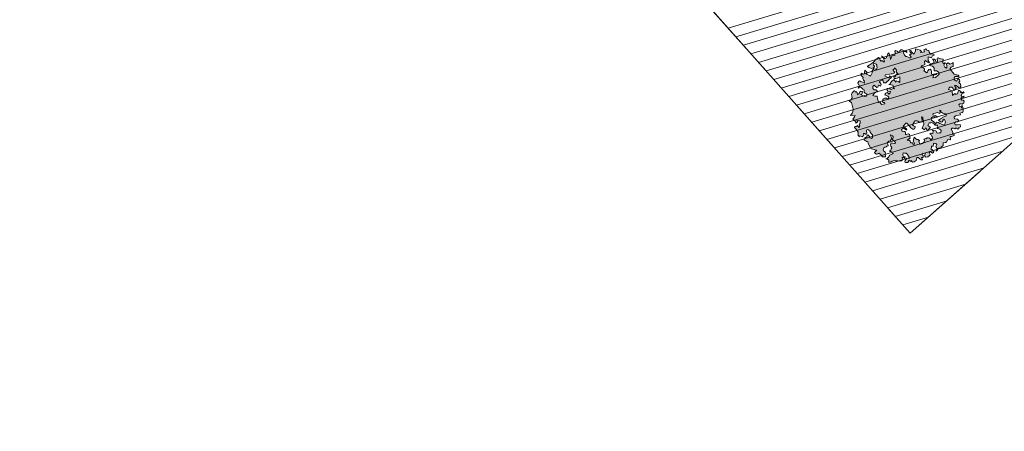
# Model space of a CAD drawing. Header units: centimetres. Extents: x 843425950 to 843478602, y 588811213 to 588851397.
# Tile 22 of 89: x 843444543 to 843445902, y 588828136 to 588828704. Entities that reach past the tile are written whole.
import ezdxf

# ---------------------------------------------------------------- set-up
doc = ezdxf.new("R2010")
doc.units = ezdxf.units.CM
doc.header["$MEASUREMENT"] = 0
for name, pattern in [('3', [1, 0.5, -0.5]), ('CENTER', [50.8, 31.75, -6.35, 6.35, -6.35]), ('DASH2', [19.05, 12.7, -6.35])]:
    doc.linetypes.add(name, pattern=pattern)
doc.layers.get('0').update_dxf_attribs({"lineweight": 5})
for name, color, linetype, lineweight in [('0-hatch', 8, 'Continuous', 5), ('0-LINIA CIENKA', 8, 'Continuous', 9), ('wymiarowanie', 123, 'Continuous', 5)]:
    doc.layers.add(name, color=color, linetype=linetype, lineweight=lineweight)
doc.layers.add('granica działki', color=7, linetype='3', lineweight=50, true_color=0xeb0000)
doc.layers.add('ZTOŚ', color=7, linetype='CENTER', lineweight=13, true_color=0x45750b)
picture_1 = doc.add_image_def('image1.jpg', size_in_pixel=(6614, 4677))

# ---------------------------------------------------------------- blocks, each defined once
blk = doc.blocks.new('A$C51A627E3')
h = blk.add_hatch(color=256)
h.dxf.hatch_style = 1
h.paths.add_polyline_path([(-3.83, -3.278), (-3.997, -3.185), (-4.072, -3.092), (-4.128, -3.017), (-4.221, -2.942), (-4.24, -2.868), (-4.463, -2.775), (-4.556, -2.756), (-4.631, -2.738), (-4.724, -2.626), (-4.724, -2.589), (-4.668, -2.57), (-4.631, -2.514), (-4.649, -2.383), (-4.724, -2.253), (-4.612, -2.309), (-4.575, -2.309), (-4.463, -2.291), (-4.426, -2.309), (-4.295, -2.235), (-4.258, -2.253), (-4.128, -2.291), (-4.016, -2.309), (-3.942, -2.309), (-3.904, -2.253), (-3.96, -2.141), (-4.016, -2.03), (-4.034, -1.955), (-3.942, -2.011), (-3.792, -1.918), (-3.699, -1.899), (-3.699, -1.88), (-3.681, -1.806), (-3.681, -1.732), (-3.606, -1.62), (-3.457, -1.526), (-3.401, -1.638), (-3.289, -1.75), (-3.252, -1.787), (-3.177, -1.768), (-3.158, -1.62), (-3.177, -1.471), (-3.215, -1.433), (-3.215, -1.359), (-3.103, -1.34), (-3.028, -1.303), (-3.01, -1.265), (-2.972, -1.228), (-2.972, -1.173), (-3.028, -1.042), (-3.066, -0.967), (-3.121, -1.154), (-3.14, -1.191), (-3.177, -1.247), (-3.233, -1.284), (-3.401, -1.359), (-3.513, -1.303), (-3.606, -1.284), (-3.736, -1.303), (-3.755, -1.415), (-3.83, -1.545), (-3.942, -1.507), (-4.034, -1.507), (-4.128, -1.433), (-4.221, -1.433), (-4.389, -1.526), (-4.426, -1.601), (-4.389, -1.713), (-4.37, -1.787), (-4.426, -1.88), (-4.501, -1.899), (-4.631, -2.104), (-4.668, -2.085), (-4.743, -2.011), (-4.817, -1.955), (-4.854, -1.899), (-4.799, -1.843), (-4.78, -1.806), (-4.817, -1.62), (-4.854, -1.471), (-4.948, -1.471), (-5.06, -1.433), (-5.116, -1.265), (-5.097, -1.228), (-5.078, -1.191), (-4.985, -1.191), (-4.891, -1.191), (-4.817, -1.191), (-4.891, -1.098), (-4.948, -0.986), (-5.022, -0.893), (-5.06, -0.818), (-5.078, -0.781), (-5.097, -0.725), (-4.966, -0.188), (-4.891, -0.169), (-4.891, -0.151), (-4.948, -0.039), (-4.966, 0.054), (-5.004, 0.129), (-5.022, 0.221), (-4.891, 0.277), (-4.817, 0.315), (-4.799, 0.24), (-4.724, 0.203), (-4.668, 0.259), (-4.556, 0.333), (-4.501, 0.315), (-4.482, 0.203), (-4.501, 0.073), (-4.538, 0.017), (-4.482, -0.133), (-4.37, -0.114), (-4.332, -0.077), (-4.221, 0.054), (-4.202, 0.221), (-4.184, 0.408), (-4.128, 0.445), (-4.165, 0.576), (-4.184, 0.613), (-4.221, 0.669), (-4.276, 0.688), (-4.37, 0.65), (-4.482, 0.482), (-4.593, 0.427), (-4.631, 0.501), (-4.631, 0.576), (-4.687, 0.632), (-4.724, 0.65), (-4.78, 0.52), (-4.836, 0.501), (-4.91, 0.52), (-4.985, 0.538), (-5.022, 0.632), (-5.116, 0.743), (-5.152, 0.762), (-5.152, 0.688), (-5.152, 0.892), (-5.097, 0.93), (-4.966, 1.06), (-4.948, 1.228), (-4.91, 1.358), (-4.948, 1.564), (-4.854, 1.6), (-4.78, 1.545), (-4.668, 1.526), (-4.631, 1.507), (-4.668, 1.302), (-4.519, 1.358), (-4.463, 1.47), (-4.332, 1.526), (-4.184, 1.656), (-4.258, 1.75), (-4.351, 1.806), (-4.389, 1.88), (-4.389, 1.75), (-4.538, 1.731), (-4.593, 1.768), (-4.538, 1.824), (-4.519, 1.973), (-4.556, 2.122), (-4.556, 2.197), (-4.332, 2.253), (-4.221, 2.29), (-4.332, 2.439), (-4.482, 2.551), (-4.501, 2.569), (-4.276, 2.607), (-4.128, 2.7), (-3.96, 2.812), (-3.923, 2.924), (-3.699, 3.352), (-3.736, 3.501), (-3.774, 3.576), (-3.55, 3.539), (-3.383, 3.595), (-3.289, 3.743), (-3.233, 3.855), (-3.103, 3.911), (-3.01, 3.93), (-2.86, 3.948), (-2.823, 3.893), (-2.842, 3.762), (-2.749, 3.762), (-2.768, 3.706), (-2.842, 3.539), (-2.823, 3.464), (-2.842, 3.483), (-2.749, 3.483), (-2.693, 3.464), (-2.543, 3.539), (-2.451, 3.539), (-2.376, 3.427), (-2.376, 3.389), (-2.562, 3.259), (-2.674, 3.333), (-2.581, 3.147), (-2.525, 2.98), (-2.357, 2.886), (-2.245, 2.924), (-2.227, 3.035), (-2.283, 3.166), (-2.283, 3.278), (-2.171, 3.427), (-2.19, 3.539), (-2.227, 3.781), (-2.32, 3.874), (-2.432, 3.855), (-2.432, 3.893), (-2.245, 3.948), (-2.209, 4.042), (-2.19, 4.098), (-2.209, 4.135), (-2.171, 4.246), (-1.984, 4.265), (-1.91, 4.246), (-1.892, 4.154), (-1.724, 3.799), (-1.705, 3.948), (-1.65, 3.967), (-1.631, 4.079), (-1.594, 4.228), (-1.5, 4.265), (-1.519, 4.507), (-1.519, 4.526), (-1.388, 4.675), (-1.295, 4.489), (-1.258, 4.433), (-0.979, 4.657), (-0.979, 4.563), (-0.979, 4.414), (-0.979, 4.358), (-1.127, 4.302), (-0.979, 4.023), (-0.96, 3.948), (-0.662, 4.06), (-0.55, 4.172), (-0.308, 4.246), (-0.251, 4.116), (-0.159, 4.042), (-0.028, 4.116), (0.009, 4.19), (0.065, 4.284), (0.083, 4.377), (0.065, 4.507), (0.009, 4.582), (-0.065, 4.563), (-0.121, 4.545), (-0.14, 4.471), (-0.14, 4.358), (-0.159, 4.34), (-0.251, 4.321), (-0.457, 4.358), (-0.531, 4.526), (-0.568, 4.601), (-0.606, 4.731), (-0.587, 4.75), (-0.401, 4.731), (-0.121, 4.675), (0.047, 4.675), (0.345, 4.713), (0.531, 4.694), (0.624, 4.675), (0.661, 4.563), (0.624, 4.507), (0.568, 4.414), (0.568, 4.321), (0.68, 4.302), (0.68, 4.154), (0.717, 4.042), (0.773, 4.079), (0.904, 4.358), (0.904, 4.619), (0.959, 4.358), (0.978, 4.265), (1.053, 4.209), (1.127, 4.209), (1.221, 4.265), (1.221, 4.246), (1.425, 4.377), (1.556, 4.377), (1.463, 4.135), (1.407, 4.06), (1.276, 3.874), (1.705, 4.079), (1.705, 3.986), (1.798, 3.874), (1.966, 4.042), (2.022, 4.135), (2.133, 4.154), (2.189, 4.004), (2.189, 3.948), (2.245, 3.837), (2.376, 3.893), (2.506, 3.893), (2.562, 3.874), (2.618, 3.743), (2.711, 3.557), (2.786, 3.539), (2.786, 3.501), (2.767, 3.427), (2.748, 3.371), (2.711, 3.464), (2.599, 3.595), (2.506, 3.539), (2.45, 3.389), (2.431, 3.259), (2.45, 3.166), (2.506, 3.128), (2.562, 2.998), (2.599, 2.886), (2.674, 2.812), (2.748, 2.83), (2.804, 3.091), (2.842, 3.054), (2.935, 2.998), (2.972, 3.203), (2.99, 3.333), (3.084, 3.278), (3.065, 3.072), (3.084, 3.017), (3.102, 2.868), (3.363, 2.961), (3.513, 3.11), (3.605, 2.924), (3.717, 2.756), (3.736, 2.607), (3.624, 2.588), (3.774, 2.476), (3.904, 2.402), (3.978, 2.551), (4.183, 2.513), (4.164, 2.421), (4.183, 2.346), (4.276, 2.234), (4.183, 2.122), (4.183, 2.01), (4.164, 1.917), (4.314, 1.824), (4.37, 1.712), (4.351, 1.656), (4.295, 1.638), (4.202, 1.675), (4.072, 1.638), (4.016, 1.6), (3.96, 1.712), (3.848, 1.862), (3.661, 1.638), (3.643, 1.526), (3.661, 1.47), (3.549, 1.433), (3.494, 1.564), (3.475, 1.768), (3.363, 1.787), (3.233, 1.6), (3.196, 1.564), (3.084, 1.6), (2.972, 1.675), (2.842, 1.656), (2.935, 1.395), (2.916, 1.284), (2.86, 1.228), (2.748, 1.191), (2.804, 1.097), (2.823, 0.948), (2.935, 0.93), (3.046, 0.986), (3.177, 1.005), (3.289, 0.93), (3.289, 0.836), (3.215, 0.706), (3.084, 0.557), (3.14, 0.482), (3.215, 0.445), (3.289, 0.371), (3.401, 0.333), (3.438, 0.315), (3.382, 0.24), (3.27, 0.296), (3.177, 0.389), (2.954, 0.24), (3.14, 0.129), (3.401, 0.11), (3.568, 0.11), (3.643, 0.221), (3.643, 0.333), (3.587, 0.501), (3.494, 0.557), (3.438, 0.632), (3.587, 0.78), (3.605, 0.892), (3.605, 1.023), (3.513, 1.153), (3.438, 1.284), (3.605, 1.265), (3.774, 1.191), (3.904, 1.153), (3.997, 1.395), (4.016, 1.47), (4.109, 1.358), (4.146, 1.228), (4.072, 1.116), (4.127, 1.005), (4.22, 1.079), (4.295, 1.209), (4.425, 1.228), (4.5, 1.097), (4.556, 1.005), (4.687, 0.855), (4.463, 0.632), (4.5, 0.501), (4.593, 0.538), (4.631, 0.482), (4.5, 0.482), (4.389, 0.427), (4.332, 0.259), (4.37, 0.091), (4.425, 0.073), (4.519, 0.203), (4.631, 0.352), (4.779, 0.333), (4.817, 0.203), (4.835, 0.147), (5.059, 0.054), (5.152, 0.073), (4.91, -0.188), (4.798, -0.133), (4.742, -0.114), (4.556, -0.133), (4.537, -0.744), (4.631, -0.893), (4.668, -0.93), (4.723, -1.042), (4.723, -1.117), (4.687, -1.191), (4.631, -1.117), (4.481, -0.948), (4.332, -0.967), (4.314, -0.967), (4.22, -1.135), (4.22, -1.154), (4.239, -1.209), (4.295, -1.321), (4.314, -1.321), (4.5, -1.247), (4.537, -1.265), (4.556, -1.415), (4.5, -1.526), (4.463, -1.526), (4.351, -1.545), (4.37, -1.657), (4.389, -1.713), (4.276, -1.899), (4.239, -1.899), (4.164, -2.03), (4.109, -1.955), (4.053, -1.843), (4.034, -1.713), (3.978, -1.564), (3.904, -1.507), (3.885, -1.657), (3.866, -1.732), (3.848, -1.75), (3.774, -1.75), (3.605, -1.787), (3.624, -1.564), (3.624, -1.433), (3.513, -1.321), (3.419, -1.321), (3.289, -1.415), (3.345, -1.507), (3.419, -1.676), (3.419, -1.713), (3.196, -2.03), (3.233, -2.011), (3.457, -2.03), (3.475, -2.104), (3.531, -2.16), (3.605, -2.197), (3.866, -2.048), (3.922, -2.104), (3.96, -2.272), (3.885, -2.291), (4.072, -2.439), (4.127, -2.402), (4.09, -2.514), (4.016, -2.495), (3.885, -2.439), (3.774, -2.514), (3.736, -2.644), (3.904, -2.719), (3.811, -2.756), (3.699, -2.681), (3.568, -2.681), (3.513, -2.85), (3.605, -2.924), (3.605, -3.054), (3.494, -3.148), (3.326, -3.129), (3.27, -3.036), (3.196, -2.961), (3.065, -2.98), (3.009, -3.166), (3.251, -3.222), (3.233, -3.278), (3.046, -3.315), (3.196, -3.427), (3.177, -3.427), (2.99, -3.632), (2.842, -3.707), (2.823, -3.632), (2.674, -3.576), (2.656, -3.576), (2.618, -3.707), (2.599, -3.707), (2.339, -3.557), (2.227, -3.501), (2.059, -3.501), (1.984, -3.632), (2.152, -3.837), (2.152, -4.024), (2.152, -4.042), (2.022, -4.005), (1.891, -3.893), (1.761, -3.893), (1.686, -4.042), (1.816, -4.191), (2.022, -4.322), (1.928, -4.489), (1.78, -4.433), (1.686, -4.527), (1.593, -4.471), (1.593, -4.396), (1.574, -4.303), (1.425, -4.284), (1.369, -4.172), (1.295, -4.098), (1.183, -4.098), (1.127, -4.34), (1.09, -4.414), (0.978, -4.508), (1.071, -4.62), (1.053, -4.675), (0.866, -4.62), (0.773, -4.601), (0.68, -4.527), (0.587, -4.694), (0.531, -4.75), (0.438, -4.601), (0.363, -4.583), (0.102, -4.675), (0.009, -4.62), (-0.14, -4.527), (-0.27, -4.694), (-0.494, -4.694), (-0.494, -4.731), (-0.624, -4.657), (-0.848, -4.545), (-0.904, -4.675), (-1.035, -4.657), (-0.866, -4.527), (-0.829, -4.433), (-0.792, -4.34), (-0.643, -4.266), (-0.624, -4.154), (-0.736, -4.024), (-0.792, -4.024), (-0.96, -4.154), (-1.053, -4.061), (-1.295, -4.266), (-1.202, -4.34), (-1.277, -4.414), (-1.183, -4.489), (-1.295, -4.583), (-1.407, -4.583), (-1.463, -4.34), (-1.594, -4.359), (-1.65, -4.527), (-1.761, -4.545), (-1.91, -4.545), (-2.078, -4.414), (-2.041, -4.266), (-1.873, -4.191), (-2.022, -4.024), (-2.171, -4.079), (-2.153, -4.191), (-2.245, -4.303), (-2.357, -4.21), (-2.432, -4.414), (-2.507, -4.34), (-2.525, -4.247), (-2.581, -4.024), (-2.674, -3.949), (-2.879, -4.098), (-2.972, -4.079), (-3.084, -4.079), (-3.196, -4.005), (-3.196, -3.837), (-3.271, -3.874), (-3.327, -3.651), (-3.364, -3.707), (-3.531, -3.763), (-3.662, -3.632), (-3.681, -3.539), (-3.587, -3.483), (-3.345, -3.427), (-3.233, -3.557), (-3.158, -3.557), (-3.158, -3.539), (-3.103, -3.222), (-3.084, -3.054), (-3.215, -2.961), (-3.271, -2.85), (-3.419, -2.98), (-3.494, -3.222), (-3.364, -3.222), (-3.494, -3.334), (-3.587, -3.092), (-3.699, -3.278)])
h.paths.add_polyline_path([(-1.631, 1.321), (-1.892, 1.489), (-1.854, 1.675), (-1.966, 1.75), (-1.817, 2.066), (-1.686, 2.271), (-1.817, 2.402), (-1.929, 2.569), (-1.724, 2.607), (-1.538, 2.588), (-1.425, 2.532), (-1.388, 2.551), (-1.388, 2.738), (-1.5, 2.849), (-1.519, 3.017), (-1.407, 3.147), (-1.258, 3.147), (-1.239, 3.017), (-1.221, 2.849), (-1.109, 2.812), (-0.96, 2.905), (-0.941, 2.849), (-0.904, 2.719), (-0.736, 2.812), (-0.718, 2.868), (-0.736, 3.035), (-0.68, 3.091), (-0.438, 2.998), (-0.382, 2.98), (-0.512, 2.774), (-0.364, 2.644), (-0.326, 2.644), (-0.196, 2.625), (-0.065, 2.625), (0.102, 2.663), (0.102, 2.681), (0.27, 2.663), (0.326, 2.644), (0.289, 2.774), (0.289, 2.868), (0.158, 2.793), (0.083, 2.868), (-0.028, 3.147), (0.083, 3.184), (0.363, 2.98), (0.512, 2.905), (0.568, 2.83), (0.792, 2.756), (0.829, 2.924), (0.848, 3.072), (1.015, 3.035), (1.071, 3.072), (1.071, 3.091), (1.071, 2.942), (1.071, 2.83), (0.959, 2.756), (0.923, 2.551), (0.923, 2.513), (0.959, 2.439), (0.81, 2.588), (0.587, 2.476), (0.55, 2.607), (0.419, 2.439), (0.531, 2.327), (0.643, 2.271), (0.754, 2.253), (0.885, 2.197), (0.55, 1.843), (0.512, 1.992), (0.456, 2.141), (0.326, 2.085), (0.345, 2.346), (0.289, 2.383), (0.083, 2.402), (-0.177, 2.327), (-0.27, 2.346), (-0.047, 2.085), (-0.084, 1.992), (-0.121, 1.936), (-0.14, 1.75), (-0.215, 1.843), (-0.401, 1.898), (-0.42, 2.048), (-0.457, 2.104), (-0.606, 2.178), (-0.662, 2.141), (-0.699, 2.048), (-0.718, 1.992), (-0.606, 1.843), (-0.568, 1.806), (-0.643, 1.731), (-0.699, 1.75), (-0.81, 1.731), (-0.81, 1.843), (-0.829, 1.917), (-0.941, 1.973), (-1.035, 1.973), (-1.127, 1.898), (-1.09, 1.88), (-1.016, 1.712), (-0.997, 1.675), (-0.979, 1.545), (-1.165, 1.433), (-1.183, 1.507), (-1.202, 1.619), (-1.258, 1.656), (-1.314, 1.694), (-1.425, 1.731), (-1.519, 1.731), (-1.538, 1.712), (-1.65, 1.638), (-1.686, 1.545), (-1.594, 1.451), (-1.594, 1.414)], flags=16)
h.paths.add_polyline_path([(-2.115, -1.433), (-2.022, -1.489), (-1.948, -1.582), (-1.929, -1.676), (-1.948, -1.694), (-2.059, -1.824), (-2.022, -1.843), (-1.836, -1.936), (-1.817, -2.048), (-2.003, -2.346), (-2.003, -2.309), (-2.283, -2.291), (-2.264, -2.346), (-2.134, -2.421), (-2.153, -2.514), (-2.209, -2.644), (-2.097, -2.775), (-2.134, -2.868), (-2.115, -2.942), (-2.003, -2.924), (-1.948, -2.7), (-1.78, -2.57), (-1.65, -2.495), (-1.65, -2.7), (-1.612, -2.794), (-1.556, -2.85), (-1.519, -3.017), (-1.594, -3.017), (-1.705, -3.278), (-1.668, -3.296), (-1.482, -3.371), (-1.351, -3.371), (-1.295, -3.371), (-1.165, -3.296), (-1.165, -3.166), (-1.016, -3.222), (-0.979, -3.278), (-0.866, -3.296), (-0.774, -3.371), (-0.718, -3.446), (-0.736, -3.483), (-0.755, -3.613), (-0.494, -3.613), (-0.476, -3.483), (-0.476, -3.446), (-0.438, -3.315), (-0.494, -3.204), (-0.345, -3.204), (-0.251, -3.315), (-0.084, -3.166), (-0.103, -3.073), (0.102, -3.334), (0.065, -3.557), (0.195, -3.651), (0.289, -3.744), (0.456, -3.632), (0.456, -3.465), (0.419, -3.371), (0.326, -3.278), (0.326, -3.24), (0.438, -3.204), (0.531, -3.073), (0.512, -3.054), (0.382, -2.924), (0.363, -2.812), (0.475, -2.868), (0.643, -2.812), (0.736, -2.924), (0.773, -3.092), (0.848, -3.222), (0.904, -3.334), (0.978, -3.465), (1.239, -3.315), (1.276, -3.185), (1.313, -3.092), (1.295, -3.073), (1.239, -3.017), (1.165, -3.073), (0.978, -3.11), (0.904, -3.017), (0.866, -2.794), (0.885, -2.794), (1.071, -2.831), (1.202, -2.85), (1.276, -2.831), (1.332, -2.85), (1.425, -2.887), (1.612, -2.961), (1.705, -2.887), (1.724, -2.831), (1.63, -2.738), (1.556, -2.607), (1.518, -2.402), (1.574, -2.309), (1.556, -2.235), (1.518, -2.235), (1.425, -2.402), (1.351, -2.458), (1.257, -2.253), (1.053, -2.16), (0.923, -2.066), (0.829, -2.141), (0.941, -2.309), (0.997, -2.439), (0.941, -2.551), (0.866, -2.383), (0.717, -2.253), (0.568, -2.235), (0.456, -2.309), (0.419, -2.402), (0.456, -2.551), (0.475, -2.589), (0.494, -2.719), (0.363, -2.738), (0.289, -2.551), (0.233, -2.514), (0.121, -2.439), (-0.103, -2.533), (-0.084, -2.626), (-0.065, -2.812), (-0.121, -2.794), (-0.121, -2.812), (-0.438, -2.868), (-0.401, -2.719), (-0.401, -2.551), (-0.568, -2.607), (-0.624, -2.365), (-0.289, -2.216), (-0.121, -1.974), (-0.047, -1.824), (0.047, -1.694), (-0.009, -1.601), (-0.251, -1.992), (-0.345, -1.918), (-0.457, -1.862), (-0.494, -1.676), (-0.531, -1.62), (-0.662, -1.489), (-0.941, -1.564), (-1.053, -1.601), (-1.053, -1.713), (-0.979, -1.899), (-1.202, -1.974), (-1.295, -1.899), (-1.333, -1.713), (-1.333, -1.507), (-1.314, -1.247), (-1.333, -1.173), (-1.388, -1.098), (-1.612, -1.135), (-1.705, -1.154), (-1.742, -1.154), (-1.705, -1.415), (-1.668, -1.471), (-1.686, -1.564), (-1.761, -1.601), (-1.78, -1.489), (-1.817, -1.359), (-1.836, -1.247), (-1.892, -1.265), (-2.041, -1.284)], flags=16)
for points in [[(-3.83, -3.278), (-3.997, -3.185), (-4.072, -3.092), (-4.128, -3.017), (-4.221, -2.942), (-4.24, -2.868), (-4.463, -2.775), (-4.556, -2.756), (-4.631, -2.738), (-4.724, -2.626), (-4.724, -2.589), (-4.668, -2.57), (-4.631, -2.514), (-4.649, -2.383), (-4.724, -2.253), (-4.612, -2.309), (-4.575, -2.309), (-4.463, -2.291), (-4.426, -2.309), (-4.295, -2.235), (-4.258, -2.253), (-4.128, -2.291), (-4.016, -2.309), (-3.942, -2.309), (-3.904, -2.253), (-3.96, -2.141), (-4.016, -2.03), (-4.034, -1.955), (-3.942, -2.011), (-3.792, -1.918), (-3.699, -1.899), (-3.699, -1.88), (-3.681, -1.806), (-3.681, -1.732), (-3.606, -1.62), (-3.457, -1.526), (-3.401, -1.638), (-3.289, -1.75), (-3.252, -1.787), (-3.177, -1.768), (-3.158, -1.62), (-3.177, -1.471), (-3.215, -1.433), (-3.215, -1.359), (-3.103, -1.34), (-3.028, -1.303), (-3.01, -1.265), (-2.972, -1.228), (-2.972, -1.173), (-3.028, -1.042), (-3.066, -0.967), (-3.121, -1.154), (-3.14, -1.191), (-3.177, -1.247), (-3.233, -1.284), (-3.401, -1.359), (-3.513, -1.303), (-3.606, -1.284), (-3.736, -1.303), (-3.755, -1.415), (-3.83, -1.545), (-3.942, -1.507), (-4.034, -1.507), (-4.128, -1.433), (-4.221, -1.433), (-4.389, -1.526), (-4.426, -1.601), (-4.389, -1.713), (-4.37, -1.787), (-4.426, -1.88), (-4.501, -1.899), (-4.631, -2.104), (-4.668, -2.085), (-4.743, -2.011), (-4.817, -1.955), (-4.854, -1.899), (-4.799, -1.843), (-4.78, -1.806), (-4.817, -1.62), (-4.854, -1.471), (-4.854, -1.471), (-4.948, -1.471), (-5.06, -1.433), (-5.116, -1.265), (-5.097, -1.228), (-5.078, -1.191), (-4.985, -1.191), (-4.891, -1.191), (-4.817, -1.191), (-4.891, -1.098), (-4.948, -0.986), (-5.022, -0.893), (-5.06, -0.818), (-5.078, -0.781), (-5.097, -0.725), (-4.966, -0.188), (-4.891, -0.169), (-4.891, -0.151), (-4.948, -0.039), (-4.966, 0.054), (-5.004, 0.129), (-5.022, 0.221), (-4.891, 0.277), (-4.817, 0.315), (-4.799, 0.24), (-4.724, 0.203), (-4.668, 0.259), (-4.556, 0.333), (-4.501, 0.315), (-4.482, 0.203), (-4.501, 0.073), (-4.538, 0.017), (-4.482, -0.133), (-4.482, -0.133), (-4.37, -0.114), (-4.332, -0.077), (-4.221, 0.054), (-4.202, 0.221), (-4.184, 0.408), (-4.128, 0.445), (-4.165, 0.576), (-4.184, 0.613), (-4.221, 0.669), (-4.276, 0.688), (-4.37, 0.65), (-4.482, 0.482), (-4.593, 0.427), (-4.631, 0.501), (-4.631, 0.576), (-4.687, 0.632), (-4.724, 0.65), (-4.78, 0.52), (-4.836, 0.501), (-4.91, 0.52), (-4.985, 0.538), (-5.022, 0.632), (-5.116, 0.743), (-5.152, 0.762), (-5.152, 0.688), (-5.152, 0.892), (-5.097, 0.93), (-4.966, 1.06), (-4.948, 1.228), (-4.948, 1.228), (-4.91, 1.358), (-4.948, 1.564), (-4.854, 1.6), (-4.78, 1.545), (-4.668, 1.526), (-4.631, 1.507), (-4.668, 1.302), (-4.519, 1.358), (-4.463, 1.47), (-4.332, 1.526), (-4.184, 1.656), (-4.258, 1.75), (-4.351, 1.806), (-4.389, 1.88), (-4.389, 1.75), (-4.538, 1.731), (-4.593, 1.768), (-4.538, 1.824), (-4.519, 1.973), (-4.556, 2.122), (-4.556, 2.197), (-4.332, 2.253), (-4.221, 2.29), (-4.332, 2.439), (-4.482, 2.551), (-4.501, 2.569), (-4.276, 2.607), (-4.128, 2.7), (-3.96, 2.812), (-3.923, 2.924), (-3.699, 3.352), (-3.736, 3.501), (-3.774, 3.576), (-3.55, 3.539), (-3.383, 3.595), (-3.289, 3.743), (-3.233, 3.855), (-3.103, 3.911), (-3.01, 3.93), (-2.86, 3.948), (-2.823, 3.893), (-2.842, 3.762), (-2.749, 3.762), (-2.768, 3.706), (-2.842, 3.539), (-2.823, 3.464), (-2.842, 3.483), (-2.749, 3.483), (-2.693, 3.464), (-2.543, 3.539), (-2.451, 3.539), (-2.376, 3.427), (-2.376, 3.389), (-2.562, 3.259), (-2.674, 3.333), (-2.581, 3.147), (-2.525, 2.98), (-2.357, 2.886), (-2.245, 2.924), (-2.227, 3.035), (-2.283, 3.166), (-2.283, 3.278), (-2.171, 3.427), (-2.19, 3.539), (-2.227, 3.781), (-2.32, 3.874), (-2.432, 3.855), (-2.432, 3.893), (-2.245, 3.948), (-2.209, 4.042), (-2.19, 4.098), (-2.209, 4.135), (-2.171, 4.246), (-1.984, 4.265), (-1.91, 4.246), (-1.892, 4.154), (-1.724, 3.799), (-1.705, 3.948), (-1.65, 3.967), (-1.631, 4.079), (-1.594, 4.228), (-1.5, 4.265), (-1.519, 4.507), (-1.519, 4.526), (-1.388, 4.675), (-1.295, 4.489), (-1.258, 4.433), (-0.979, 4.657), (-0.979, 4.563), (-0.979, 4.414), (-0.979, 4.358), (-1.127, 4.302), (-0.979, 4.023), (-0.96, 3.948), (-0.662, 4.06), (-0.55, 4.172), (-0.308, 4.246), (-0.251, 4.116), (-0.159, 4.042), (-0.028, 4.116), (0.009, 4.19), (0.065, 4.284), (0.083, 4.377), (0.065, 4.507), (0.009, 4.582), (-0.065, 4.563), (-0.121, 4.545), (-0.14, 4.471), (-0.14, 4.358), (-0.159, 4.34), (-0.251, 4.321), (-0.457, 4.358), (-0.531, 4.526), (-0.568, 4.601), (-0.606, 4.731), (-0.587, 4.75), (-0.587, 4.75), (-0.401, 4.731), (-0.121, 4.675), (0.047, 4.675), (0.345, 4.713), (0.531, 4.694), (0.624, 4.675), (0.661, 4.563), (0.624, 4.507), (0.568, 4.414), (0.568, 4.321), (0.68, 4.302), (0.68, 4.154), (0.717, 4.042), (0.773, 4.079), (0.904, 4.358), (0.904, 4.619), (0.959, 4.358), (0.978, 4.265), (1.053, 4.209), (1.127, 4.209), (1.221, 4.265), (1.221, 4.246), (1.425, 4.377), (1.556, 4.377), (1.463, 4.135), (1.407, 4.06), (1.276, 3.874), (1.705, 4.079), (1.705, 3.986), (1.798, 3.874), (1.966, 4.042), (2.022, 4.135), (2.133, 4.154), (2.189, 4.004), (2.189, 3.948), (2.245, 3.837), (2.376, 3.893), (2.506, 3.893), (2.562, 3.874), (2.618, 3.743), (2.711, 3.557), (2.786, 3.539), (2.786, 3.501), (2.767, 3.427), (2.748, 3.371), (2.711, 3.464), (2.599, 3.595), (2.506, 3.539), (2.45, 3.389), (2.431, 3.259), (2.45, 3.166), (2.506, 3.128), (2.562, 2.998), (2.599, 2.886), (2.674, 2.812), (2.748, 2.83), (2.804, 3.091), (2.842, 3.054), (2.935, 2.998), (2.972, 3.203), (2.99, 3.333), (3.084, 3.278), (3.065, 3.072), (3.084, 3.017), (3.102, 2.868), (3.363, 2.961), (3.513, 3.11), (3.605, 2.924), (3.717, 2.756), (3.736, 2.607), (3.624, 2.588), (3.774, 2.476), (3.904, 2.402), (3.978, 2.551), (4.183, 2.513), (4.164, 2.421), (4.183, 2.346), (4.276, 2.234), (4.183, 2.122), (4.183, 2.01), (4.164, 1.917), (4.314, 1.824), (4.37, 1.712), (4.351, 1.656), (4.295, 1.638), (4.202, 1.675), (4.072, 1.638), (4.016, 1.6), (3.96, 1.712), (3.848, 1.862), (3.661, 1.638), (3.643, 1.526), (3.661, 1.47), (3.549, 1.433), (3.494, 1.564), (3.475, 1.768), (3.363, 1.787), (3.233, 1.6), (3.196, 1.564), (3.084, 1.6), (2.972, 1.675), (2.842, 1.656), (2.935, 1.395), (2.916, 1.284), (2.86, 1.228), (2.748, 1.191), (2.804, 1.097), (2.823, 0.948), (2.935, 0.93), (3.046, 0.986), (3.177, 1.005), (3.289, 0.93), (3.289, 0.836), (3.215, 0.706), (3.084, 0.557), (3.14, 0.482), (3.215, 0.445), (3.289, 0.371), (3.401, 0.333), (3.438, 0.315), (3.382, 0.24), (3.27, 0.296), (3.177, 0.389), (2.954, 0.24), (3.14, 0.129), (3.401, 0.11), (3.568, 0.11), (3.643, 0.221), (3.643, 0.333), (3.587, 0.501), (3.494, 0.557), (3.438, 0.632), (3.587, 0.78), (3.605, 0.892), (3.605, 1.023), (3.513, 1.153), (3.438, 1.284), (3.438, 1.284), (3.605, 1.265), (3.774, 1.191), (3.904, 1.153), (3.997, 1.395), (4.016, 1.47), (4.109, 1.358), (4.146, 1.228), (4.072, 1.116), (4.127, 1.005), (4.22, 1.079), (4.295, 1.209), (4.425, 1.228), (4.5, 1.097), (4.556, 1.005), (4.687, 0.855), (4.463, 0.632), (4.5, 0.501), (4.593, 0.538), (4.631, 0.482), (4.5, 0.482), (4.389, 0.427), (4.332, 0.259), (4.37, 0.091), (4.425, 0.073), (4.519, 0.203), (4.631, 0.352), (4.779, 0.333), (4.817, 0.203), (4.835, 0.147), (5.059, 0.054), (5.152, 0.073), (4.91, -0.188), (4.798, -0.133), (4.742, -0.114), (4.556, -0.133), (4.537, -0.744), (4.631, -0.893), (4.668, -0.93), (4.723, -1.042), (4.723, -1.117), (4.687, -1.191), (4.631, -1.117), (4.481, -0.948), (4.332, -0.967), (4.314, -0.967), (4.22, -1.135), (4.22, -1.154), (4.239, -1.209), (4.295, -1.321), (4.314, -1.321), (4.5, -1.247), (4.537, -1.265), (4.556, -1.415), (4.5, -1.526), (4.463, -1.526), (4.351, -1.545), (4.37, -1.657), (4.389, -1.713), (4.276, -1.899), (4.239, -1.899), (4.164, -2.03), (4.109, -1.955), (4.053, -1.843), (4.034, -1.713), (3.978, -1.564), (3.904, -1.507), (3.885, -1.657), (3.866, -1.732), (3.848, -1.75), (3.774, -1.75), (3.605, -1.787), (3.624, -1.564), (3.624, -1.433), (3.513, -1.321), (3.419, -1.321), (3.289, -1.415), (3.345, -1.507), (3.419, -1.676), (3.419, -1.713), (3.196, -2.03), (3.233, -2.011), (3.457, -2.03), (3.475, -2.104), (3.531, -2.16), (3.605, -2.197), (3.866, -2.048), (3.922, -2.104), (3.96, -2.272), (3.885, -2.291), (4.072, -2.439), (4.127, -2.402), (4.09, -2.514), (4.016, -2.495), (3.885, -2.439), (3.774, -2.514), (3.736, -2.644), (3.904, -2.719), (3.811, -2.756), (3.699, -2.681), (3.568, -2.681), (3.513, -2.85), (3.605, -2.924), (3.605, -3.054), (3.494, -3.148), (3.326, -3.129), (3.27, -3.036), (3.196, -2.961), (3.065, -2.98), (3.009, -3.166), (3.251, -3.222), (3.233, -3.278), (3.046, -3.315), (3.196, -3.427), (3.177, -3.427), (2.99, -3.632), (2.842, -3.707), (2.823, -3.632), (2.674, -3.576), (2.656, -3.576), (2.618, -3.707), (2.599, -3.707), (2.339, -3.557), (2.227, -3.501), (2.059, -3.501), (1.984, -3.632), (2.152, -3.837), (2.152, -4.024), (2.152, -4.042), (2.022, -4.005), (1.891, -3.893), (1.761, -3.893), (1.686, -4.042), (1.816, -4.191), (2.022, -4.322), (1.928, -4.489), (1.78, -4.433), (1.686, -4.527), (1.593, -4.471), (1.593, -4.396), (1.574, -4.303), (1.425, -4.284), (1.369, -4.172), (1.295, -4.098), (1.183, -4.098), (1.127, -4.34), (1.09, -4.414), (0.978, -4.508), (1.071, -4.62), (1.053, -4.675), (0.866, -4.62), (0.773, -4.601), (0.773, -4.601), (0.68, -4.527), (0.587, -4.694), (0.531, -4.75), (0.438, -4.601), (0.363, -4.583), (0.102, -4.675), (0.009, -4.62), (-0.14, -4.527), (-0.27, -4.694), (-0.494, -4.694), (-0.494, -4.731), (-0.624, -4.657), (-0.848, -4.545), (-0.904, -4.675), (-1.035, -4.657), (-0.866, -4.527), (-0.829, -4.433), (-0.792, -4.34), (-0.643, -4.266), (-0.624, -4.154), (-0.736, -4.024), (-0.792, -4.024), (-0.96, -4.154), (-1.053, -4.061), (-1.295, -4.266), (-1.202, -4.34), (-1.277, -4.414), (-1.183, -4.489), (-1.295, -4.583), (-1.407, -4.583), (-1.463, -4.34), (-1.594, -4.359), (-1.65, -4.527), (-1.761, -4.545), (-1.91, -4.545), (-2.078, -4.414), (-2.041, -4.266), (-1.873, -4.191), (-2.022, -4.024), (-2.171, -4.079), (-2.153, -4.191), (-2.245, -4.303), (-2.357, -4.21), (-2.432, -4.414), (-2.507, -4.34), (-2.525, -4.247), (-2.581, -4.024), (-2.674, -3.949), (-2.879, -4.098), (-2.972, -4.079), (-3.084, -4.079), (-3.196, -4.005), (-3.196, -3.837), (-3.271, -3.874), (-3.327, -3.651), (-3.364, -3.707), (-3.531, -3.763), (-3.662, -3.632), (-3.681, -3.539), (-3.587, -3.483), (-3.345, -3.427), (-3.233, -3.557), (-3.158, -3.557), (-3.158, -3.539), (-3.103, -3.222), (-3.084, -3.054), (-3.215, -2.961), (-3.271, -2.85), (-3.419, -2.98), (-3.494, -3.222), (-3.364, -3.222), (-3.494, -3.334), (-3.587, -3.092), (-3.699, -3.278)], [(-1.631, 1.321), (-1.892, 1.489), (-1.854, 1.675), (-1.966, 1.75), (-1.817, 2.066), (-1.686, 2.271), (-1.817, 2.402), (-1.929, 2.569), (-1.724, 2.607), (-1.538, 2.588), (-1.425, 2.532), (-1.388, 2.551), (-1.388, 2.738), (-1.5, 2.849), (-1.519, 3.017), (-1.407, 3.147), (-1.258, 3.147), (-1.239, 3.017), (-1.221, 2.849), (-1.109, 2.812), (-0.96, 2.905), (-0.941, 2.849), (-0.904, 2.719), (-0.736, 2.812), (-0.718, 2.868), (-0.736, 3.035), (-0.68, 3.091), (-0.438, 2.998), (-0.382, 2.98), (-0.512, 2.774), (-0.364, 2.644), (-0.326, 2.644), (-0.196, 2.625), (-0.065, 2.625), (0.102, 2.663), (0.102, 2.681), (0.27, 2.663), (0.326, 2.644), (0.289, 2.774), (0.289, 2.868), (0.158, 2.793), (0.083, 2.868), (-0.028, 3.147), (0.083, 3.184), (0.363, 2.98), (0.512, 2.905), (0.568, 2.83), (0.792, 2.756), (0.829, 2.924), (0.848, 3.072), (1.015, 3.035), (1.071, 3.072), (1.071, 3.091), (1.071, 2.942), (1.071, 2.83), (0.959, 2.756), (0.923, 2.551), (0.923, 2.513), (0.959, 2.439), (0.81, 2.588), (0.587, 2.476), (0.55, 2.607), (0.419, 2.439), (0.531, 2.327), (0.643, 2.271), (0.754, 2.253), (0.885, 2.197), (0.55, 1.843), (0.512, 1.992), (0.456, 2.141), (0.326, 2.085), (0.326, 2.085), (0.345, 2.346), (0.289, 2.383), (0.083, 2.402), (-0.177, 2.327), (-0.27, 2.346), (-0.047, 2.085), (-0.084, 1.992), (-0.121, 1.936), (-0.14, 1.75), (-0.215, 1.843), (-0.401, 1.898), (-0.42, 2.048), (-0.457, 2.104), (-0.606, 2.178), (-0.662, 2.141), (-0.699, 2.048), (-0.718, 1.992), (-0.606, 1.843), (-0.568, 1.806), (-0.643, 1.731), (-0.699, 1.75), (-0.81, 1.731), (-0.81, 1.843), (-0.829, 1.917), (-0.941, 1.973), (-1.035, 1.973), (-1.127, 1.898), (-1.09, 1.88), (-1.016, 1.712), (-0.997, 1.675), (-0.979, 1.545), (-0.979, 1.545), (-1.165, 1.433), (-1.183, 1.507), (-1.202, 1.619), (-1.258, 1.656), (-1.314, 1.694), (-1.425, 1.731), (-1.519, 1.731), (-1.538, 1.712), (-1.65, 1.638), (-1.686, 1.545), (-1.594, 1.451), (-1.594, 1.414)], [(-2.115, -1.433), (-2.022, -1.489), (-1.948, -1.582), (-1.929, -1.676), (-1.948, -1.694), (-2.059, -1.824), (-2.022, -1.843), (-1.836, -1.936), (-1.817, -2.048), (-2.003, -2.346), (-2.003, -2.309), (-2.283, -2.291), (-2.264, -2.346), (-2.134, -2.421), (-2.153, -2.514), (-2.209, -2.644), (-2.097, -2.775), (-2.134, -2.868), (-2.115, -2.942), (-2.003, -2.924), (-1.948, -2.7), (-1.78, -2.57), (-1.65, -2.495), (-1.65, -2.7), (-1.612, -2.794), (-1.556, -2.85), (-1.519, -3.017), (-1.594, -3.017), (-1.705, -3.278), (-1.668, -3.296), (-1.482, -3.371), (-1.351, -3.371), (-1.295, -3.371), (-1.165, -3.296), (-1.165, -3.166), (-1.016, -3.222), (-0.979, -3.278), (-0.866, -3.296), (-0.774, -3.371), (-0.718, -3.446), (-0.736, -3.483), (-0.755, -3.613), (-0.494, -3.613), (-0.476, -3.483), (-0.476, -3.446), (-0.438, -3.315), (-0.494, -3.204), (-0.345, -3.204), (-0.251, -3.315), (-0.084, -3.166), (-0.103, -3.073), (0.102, -3.334), (0.102, -3.334), (0.065, -3.557), (0.195, -3.651), (0.289, -3.744), (0.456, -3.632), (0.456, -3.465), (0.419, -3.371), (0.326, -3.278), (0.326, -3.24), (0.438, -3.204), (0.531, -3.073), (0.512, -3.054), (0.382, -2.924), (0.363, -2.812), (0.475, -2.868), (0.643, -2.812), (0.736, -2.924), (0.773, -3.092), (0.848, -3.222), (0.904, -3.334), (0.978, -3.465), (1.239, -3.315), (1.276, -3.185), (1.313, -3.092), (1.295, -3.073), (1.239, -3.017), (1.165, -3.073), (0.978, -3.11), (0.904, -3.017), (0.866, -2.794), (0.885, -2.794), (1.071, -2.831), (1.202, -2.85), (1.276, -2.831), (1.332, -2.85), (1.425, -2.887), (1.612, -2.961), (1.705, -2.887), (1.724, -2.831), (1.63, -2.738), (1.556, -2.607), (1.518, -2.402), (1.574, -2.309), (1.556, -2.235), (1.518, -2.235), (1.425, -2.402), (1.351, -2.458), (1.257, -2.253), (1.053, -2.16), (0.923, -2.066), (0.829, -2.141), (0.941, -2.309), (0.997, -2.439), (0.941, -2.551), (0.866, -2.383), (0.717, -2.253), (0.568, -2.235), (0.456, -2.309), (0.419, -2.402), (0.456, -2.551), (0.475, -2.589), (0.494, -2.719), (0.363, -2.738), (0.289, -2.551), (0.233, -2.514), (0.121, -2.439), (-0.103, -2.533), (-0.103, -2.533), (-0.084, -2.626), (-0.065, -2.812), (-0.121, -2.794), (-0.121, -2.812), (-0.438, -2.868), (-0.401, -2.719), (-0.401, -2.551), (-0.568, -2.607), (-0.624, -2.365), (-0.289, -2.216), (-0.121, -1.974), (-0.047, -1.824), (0.047, -1.694), (-0.009, -1.601), (-0.251, -1.992), (-0.345, -1.918), (-0.457, -1.862), (-0.494, -1.676), (-0.531, -1.62), (-0.662, -1.489), (-0.941, -1.564), (-1.053, -1.601), (-1.053, -1.713), (-0.979, -1.899), (-1.202, -1.974), (-1.295, -1.899), (-1.333, -1.713), (-1.333, -1.507), (-1.314, -1.247), (-1.333, -1.173), (-1.388, -1.098), (-1.612, -1.135), (-1.705, -1.154), (-1.742, -1.154), (-1.705, -1.415), (-1.668, -1.471), (-1.686, -1.564), (-1.761, -1.601), (-1.78, -1.489), (-1.817, -1.359), (-1.836, -1.247), (-1.892, -1.265), (-2.041, -1.284)]]:
    blk.add_lwpolyline(points, close=True)
blk = doc.blocks.new('PZT BARSZCZEWO')
at = {"layer": '0-hatch', "color": 63, "linetype": 'Continuous', "lineweight": 5, "transparency": 33554687}
for p, q in [((843446385.569, 588828953.367), (843445520.539, 588828692.014)), ((843446359.979, 588828930.668), (843445531.015, 588828680.212)), ((843446334.389, 588828907.97), (843445541.491, 588828668.411)), ((843446308.8, 588828885.272), (843445551.967, 588828656.609)), ((843446283.21, 588828862.573), (843445562.443, 588828644.807)), ((843446257.62, 588828839.875), (843445572.919, 588828633.006)), ((843446232.03, 588828817.177), (843445583.395, 588828621.204)), ((843446206.44, 588828794.478), (843445593.871, 588828609.402)), ((843446180.851, 588828771.78), (843445604.347, 588828597.6)), ((843446155.261, 588828749.082), (843445614.823, 588828585.799)), ((843446129.671, 588828726.383), (843445625.299, 588828573.997)), ((843446104.081, 588828703.685), (843445635.775, 588828562.195)), ((843446078.491, 588828680.987), (843445646.251, 588828550.393)), ((843446052.902, 588828658.289), (843445656.727, 588828538.592)), ((843446027.312, 588828635.59), (843445667.202, 588828526.79)), ((843446001.722, 588828612.892), (843445677.678, 588828514.988)), ((843445976.132, 588828590.194), (843445688.154, 588828503.187)), ((843445950.542, 588828567.495), (843445698.63, 588828491.385)), ((843445924.952, 588828544.797), (843445709.106, 588828479.583)), ((843445899.363, 588828522.099), (843445719.582, 588828467.781)), ((843445873.773, 588828499.4), (843445730.058, 588828455.98)), ((843445848.183, 588828476.702), (843445740.534, 588828444.178)), ((843445822.593, 588828454.004), (843445751.01, 588828432.376)), ((843445797.003, 588828431.306), (843445761.486, 588828420.575))]:
    blk.add_line(p, q, dxfattribs=at)
at = {"layer": '0-LINIA CIENKA', "lineweight": 5}
blk.add_lwpolyline([(843445857.363, 588831898.62), (843447138.636, 588830466.158), (843445831.184, 588829296.701), (843444519.899, 588830762.833), (843444172.289, 588830452.214), (843441756.964, 588833158.734), (843441638.47, 588833065.138), (843442958.802, 588831577.953), (843445771.803, 588828408.952), (843447895.803, 588830292.952), (843443908.47, 588834857.138), (843443815.334, 588834783.579), (843444335.726, 588834198.473), (843445164.384, 588833239.094), (843445252.824, 588833317.828), (843445759.675, 588832737.738), (843445671.424, 588832658.801), (843446124.527, 588832138.211)], close=True, dxfattribs=at)
at = {"layer": 'granica działki', "color": 70, "linetype": 'DASH2', "lineweight": 5, "ltscale": 10}
blk.add_lwpolyline([(843445771.803, 588828408.952), (843447895.803, 588830292.952), (843443908.47, 588834857.138), (843443594.47, 588834609.138), (843442940.519, 588834093.6), (843441638.47, 588833065.138), (843442958.803, 588831577.952)], close=True, dxfattribs=at)
at = {"layer": 'ZTOŚ', "color": 116, "lineweight": 5, "true_color": 0x136734, "xscale": 16, "yscale": 16, "zscale": 16, "rotation": 41.81120468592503}
blk.add_blockref('A$C51A627E3', (843445770.396, 588828589.071), dxfattribs=at)
at = {"layer": 'wymiarowanie', "lineweight": 5, "ltscale": 0.5}
image = blk.add_image(picture_1, insert=(843431362.064, 588824232.532), size_in_units=(21007.289, 14855.018), rotation=0.1058354, dxfattribs=at)
image.dxf.flags = 7

msp = doc.modelspace()

# ---------------------------------------------------------------- block references
msp.add_blockref('PZT BARSZCZEWO', (0, 0))

doc.saveas('drawing.dxf')
